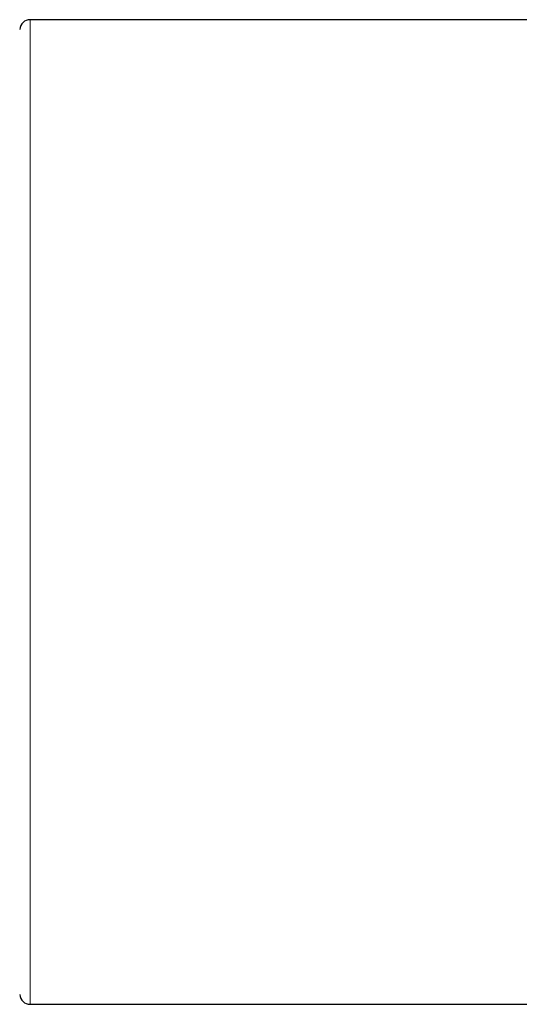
# Model space of a CAD drawing. Header units: millimetres. Extents: x 8 to 760, y 12 to 454.
# Tile 11 of 116: x 72 to 96, y 396 to 443. Entities that reach past the tile are written whole.
import ezdxf

# ---------------------------------------------------------------- set-up
doc = ezdxf.new("R2010")
doc.units = ezdxf.units.MM

msp = doc.modelspace()

# ---------------------------------------------------------------- linework, layer by layer
at = {"color": 7, "linetype": 'Continuous', "lineweight": 30}
for p, q in [((130.246, 442.746), (72.436, 442.746)), ((72.436, 396.246), (98.926, 396.246))]:
    msp.add_line(p, q, dxfattribs=at)
at = {"color": 8, "linetype": 'Continuous', "lineweight": 0}
msp.add_line((72.436, 442.746), (72.436, 396.246), dxfattribs=at)
at = {"color": 7, "linetype": 'Continuous', "lineweight": 30}
for centre, start, end in [((72.436, 442.246), 90, 175.0002), ((72.436, 396.746), 184.9998, 270)]:
    msp.add_arc(centre, 0.5, start, end, dxfattribs=at)

doc.saveas('drawing.dxf')
